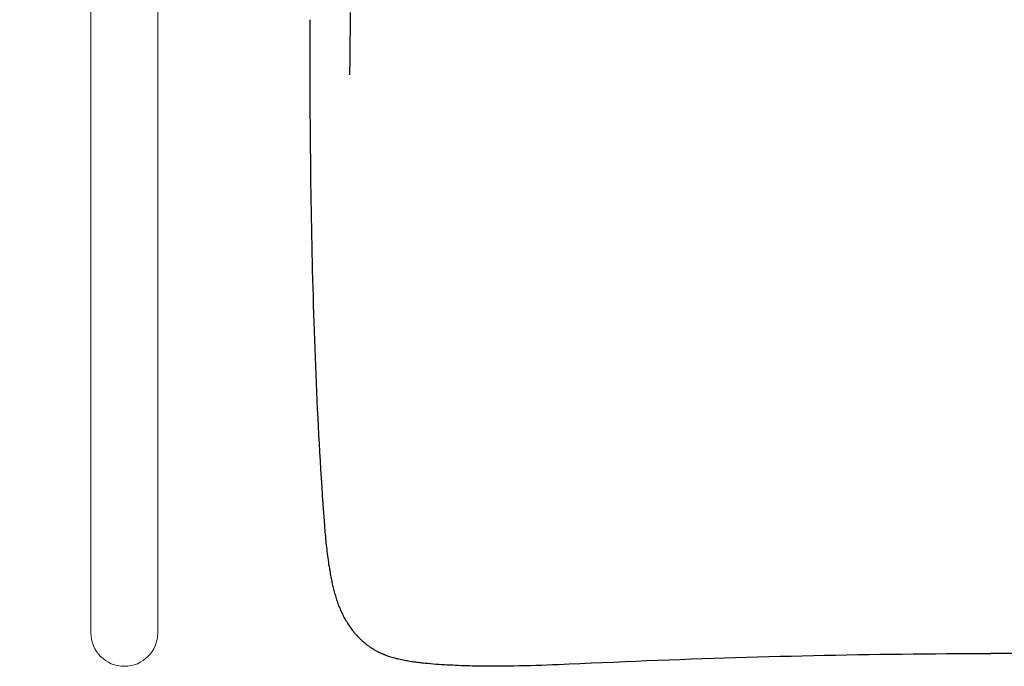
# Model space of a CAD drawing. Header units: millimetres. Extents: x 6161 to 8965, y -9035 to -5431.
# Tile 220 of 256: x 6544 to 6584, y -6008 to -5982. Entities that reach past the tile are written whole.
import ezdxf

# ---------------------------------------------------------------- set-up
doc = ezdxf.new("R2010")
doc.units = ezdxf.units.MM
doc.layers.add('Wyposazenie Wew - Urzadzenia Sanitarne', color=6, linetype='Continuous')

# ---------------------------------------------------------------- blocks, each defined once
blk = doc.blocks.new('Poręcz NPS_Prosta')
at = {"linetype": 'Continuous', "lineweight": 20}
for p, q in [((4.225, 0), (-4.225, 0)), ((-4.225, -0.338), (-4.225, 0)), ((4.225, -0.338), (4.225, 0)), ((4.225, -0.338), (-4.225, -0.338)), ((-1.352, -0.338), (-1.352, -53.665)), ((1.352, -0.338), (1.352, -53.665))]:
    blk.add_line(p, q, dxfattribs=at)
blk.add_arc((0, -53.665), 1.352, 180, 0, dxfattribs=at)
blk = doc.blocks.new('Umywalka KOŁO_bez barier')
at = {"linetype": 'Continuous'}
for points in [[(25.879, -28.631), (25.886, -29.257), (25.892, -29.884), (25.898, -30.511), (25.904, -31.138)], [(-0.896, -54.501), (-0.448, -54.5), (0.001, -54.499), (0.002, -54.499)], [(27.515, -28.918), (27.515, -29.267), (27.515, -29.617), (27.514, -29.966), (27.514, -30.315), (27.513, -30.665), (27.512, -31.014), (27.511, -31.363), (27.509, -31.712), (27.508, -32.062), (27.506, -32.411), (27.503, -32.76), (27.501, -33.11), (27.498, -33.459), (27.495, -33.808), (27.492, -34.157), (27.488, -34.507), (27.484, -34.856), (27.48, -35.205), (27.475, -35.555), (27.47, -35.904), (27.464, -36.253), (27.459, -36.602), (27.453, -36.952), (27.446, -37.301), (27.439, -37.65), (27.432, -37.999), (27.424, -38.348), (27.416, -38.698), (27.408, -39.047), (27.399, -39.396), (27.39, -39.745), (27.38, -40.094), (27.369, -40.444), (27.359, -40.793), (27.348, -41.142), (27.336, -41.491), (27.324, -41.84), (27.311, -42.189), (27.298, -42.538), (27.284, -42.887), (27.27, -43.236), (27.255, -43.585), (27.239, -43.934), (27.223, -44.283), (27.207, -44.632), (27.19, -44.981), (27.172, -45.33), (27.153, -45.678), (27.134, -46.027), (27.115, -46.376), (27.094, -46.725), (27.073, -47.073), (27.063, -47.248), (27.052, -47.422), (27.04, -47.596), (27.029, -47.77), (27.006, -48.119), (26.982, -48.467), (26.97, -48.642), (26.957, -48.816), (26.945, -48.99), (26.932, -49.164), (26.918, -49.338), (26.911, -49.425), (26.904, -49.512), (26.897, -49.599), (26.889, -49.686), (26.881, -49.773), (26.873, -49.86), (26.865, -49.947), (26.856, -50.034), (26.847, -50.121), (26.837, -50.208), (26.828, -50.295), (26.818, -50.381), (26.807, -50.468), (26.796, -50.555), (26.785, -50.641), (26.773, -50.728), (26.76, -50.814), (26.748, -50.901), (26.734, -50.987), (26.72, -51.073), (26.706, -51.159), (26.691, -51.245), (26.681, -51.3), (26.67, -51.356), (26.66, -51.411), (26.649, -51.466), (26.638, -51.521), (26.626, -51.575), (26.615, -51.63), (26.603, -51.685), (26.59, -51.74), (26.577, -51.794), (26.564, -51.849), (26.551, -51.903), (26.537, -51.957), (26.522, -52.012), (26.508, -52.066), (26.492, -52.12), (26.477, -52.173), (26.46, -52.227), (26.443, -52.281), (26.426, -52.334), (26.408, -52.387), (26.39, -52.44), (26.371, -52.493), (26.351, -52.545), (26.331, -52.597), (26.31, -52.649), (26.288, -52.701), (26.266, -52.753), (26.243, -52.804), (26.219, -52.855), (26.195, -52.905), (26.17, -52.955), (26.144, -53.005), (26.118, -53.055), (26.091, -53.104), (26.063, -53.153), (26.034, -53.201), (26.005, -53.249), (25.975, -53.297), (25.944, -53.344), (25.913, -53.391), (25.881, -53.437), (25.848, -53.483), (25.815, -53.528), (25.78, -53.572), (25.763, -53.594), (25.745, -53.616), (25.728, -53.638), (25.71, -53.659), (25.692, -53.681), (25.673, -53.702), (25.655, -53.723), (25.636, -53.744), (25.617, -53.765), (25.598, -53.786), (25.579, -53.806), (25.56, -53.826), (25.54, -53.846), (25.521, -53.866), (25.501, -53.886), (25.481, -53.906), (25.46, -53.925), (25.44, -53.944), (25.419, -53.964), (25.399, -53.982), (25.378, -54.001), (25.357, -54.02), (25.336, -54.038), (25.314, -54.056), (25.293, -54.074), (25.271, -54.092), (25.249, -54.109), (25.227, -54.127), (25.205, -54.144), (25.182, -54.161), (25.16, -54.177), (25.137, -54.194), (25.114, -54.21), (25.091, -54.226), (25.068, -54.242), (25.045, -54.258), (25.021, -54.273), (24.998, -54.288), (24.974, -54.303), (24.95, -54.318), (24.926, -54.333), (24.902, -54.347), (24.878, -54.361), (24.853, -54.375), (24.829, -54.388), (24.804, -54.402), (24.779, -54.415), (24.754, -54.428), (24.729, -54.44), (24.704, -54.453), (24.679, -54.465), (24.654, -54.477), (24.628, -54.488), (24.602, -54.5), (24.577, -54.511), (24.551, -54.522), (24.525, -54.532), (24.499, -54.543), (24.473, -54.553), (24.446, -54.563), (24.42, -54.573), (24.394, -54.582), (24.341, -54.601), (24.288, -54.618), (24.234, -54.635), (24.18, -54.651), (24.126, -54.666), (24.072, -54.681), (24.018, -54.695), (23.963, -54.708), (23.909, -54.721), (23.854, -54.734), (23.799, -54.745), (23.745, -54.757), (23.69, -54.768), (23.634, -54.778), (23.579, -54.788), (23.524, -54.798), (23.469, -54.807), (23.413, -54.816), (23.358, -54.824), (23.303, -54.832), (23.247, -54.84), (23.191, -54.847), (23.136, -54.855), (23.08, -54.861), (23.025, -54.868), (22.969, -54.874), (22.913, -54.88), (22.857, -54.886), (22.746, -54.896), (22.634, -54.906), (22.522, -54.915), (22.411, -54.924), (22.299, -54.931), (22.187, -54.939), (22.075, -54.946), (21.963, -54.952), (21.851, -54.958), (21.739, -54.963), (21.627, -54.969), (21.515, -54.973), (21.403, -54.978), (21.291, -54.982), (21.179, -54.985), (21.067, -54.988), (20.955, -54.991), (20.843, -54.994), (20.731, -54.996), (20.619, -54.997), (20.507, -54.999), (20.395, -55), (20.282, -55.001), (20.17, -55.001), (20.058, -55.001), (19.946, -55.001), (19.834, -55.001), (19.722, -55), (19.61, -54.999), (19.498, -54.998), (19.386, -54.996), (19.274, -54.994), (19.049, -54.99), (18.825, -54.985), (18.601, -54.979), (18.377, -54.973), (18.153, -54.966), (17.929, -54.958), (17.705, -54.949), (17.481, -54.941), (17.257, -54.932), (17.033, -54.922), (16.585, -54.903), (16.137, -54.883), (15.689, -54.863), (15.241, -54.843), (14.793, -54.824), (14.345, -54.806), (13.897, -54.788), (13.449, -54.771), (13.001, -54.754), (12.553, -54.737), (12.105, -54.721), (11.657, -54.706), (11.208, -54.691), (10.76, -54.676), (10.312, -54.662), (9.864, -54.649), (9.416, -54.636), (8.967, -54.624), (8.519, -54.612), (8.071, -54.601), (7.623, -54.59), (7.174, -54.58), (6.726, -54.57), (6.278, -54.561), (5.829, -54.553), (5.381, -54.545), (4.933, -54.538), (4.484, -54.531), (4.036, -54.525), (3.588, -54.52), (3.139, -54.515), (2.691, -54.511), (2.243, -54.507), (1.794, -54.504), (1.346, -54.502), (0.897, -54.501), (0.449, -54.5), (0.001, -54.499)], [(0.001, -54.5), (0.002, -54.5)]]:
    blk.add_lwpolyline(points, dxfattribs=at)

msp = doc.modelspace()

# ---------------------------------------------------------------- block references
at = {"layer": 'Wyposazenie Wew - Urzadzenia Sanitarne'}
msp.add_blockref('Poręcz NPS_Prosta', (6548.642, -5952.817), dxfattribs=at)
at = {"layer": 'Wyposazenie Wew - Urzadzenia Sanitarne', "xscale": -1}
msp.add_blockref('Umywalka KOŁO_bez barier', (6583.642, -5952.817), dxfattribs=at)

doc.saveas('drawing.dxf')
